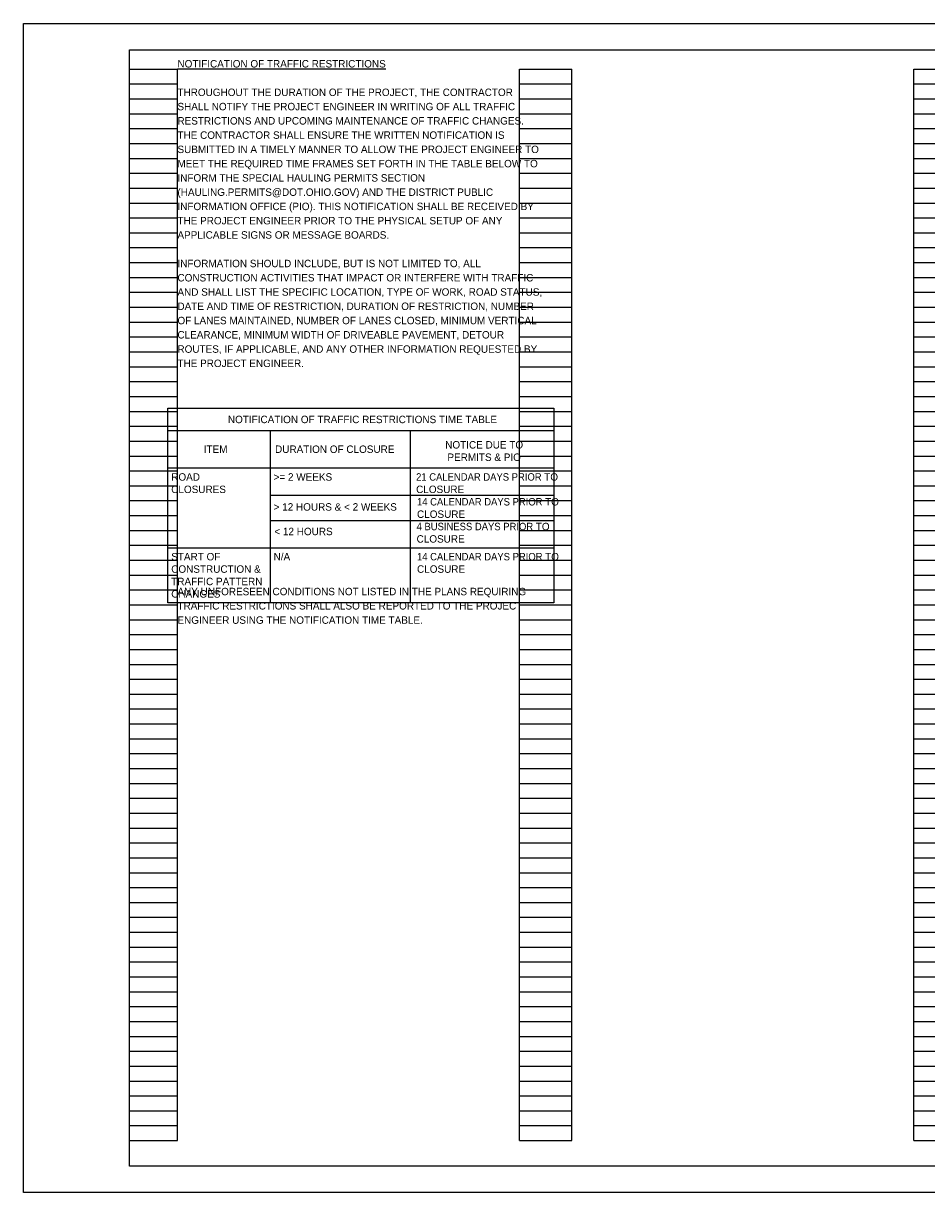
# Model space of a CAD drawing. Header units: feet. Extents: x 0 to 114, y -9 to 22.
# Tile 5 of 6: x 80 to 97, y 0 to 22. Entities that reach past the tile are written whole.
import ezdxf

# ---------------------------------------------------------------- set-up
doc = ezdxf.new("R2010")
doc.units = ezdxf.units.FT
doc.header["$LTSCALE"] = 20
doc.header["$MEASUREMENT"] = 0
for name, color, linetype in [('0_Xref', 7, 'Continuous'), ('SH_Text', 7, 'Continuous'), ('TX_P_5', 7, 'Continuous')]:
    doc.layers.add(name, color=color, linetype=linetype)
doc.styles.add('Slanted-Normal', font='font31.shx', dxfattribs={"height": 0.14})

# ---------------------------------------------------------------- blocks, each defined once
blk = doc.blocks.new('4COL')
at = {"layer": 'Defpoints', "color": 3, "linetype": 'Continuous'}
for p, q in [((2, 0.98), (2, 21.14)), ((2, 21.14), (2.9, 21.14)), ((2.9, 0.98), (2.9, 21.14)), ((9.34, 0.98), (9.34, 21.14)), ((9.34, 21.14), (10.32, 21.14)), ((10.32, 0.98), (10.32, 21.14)), ((16.76, 0.98), (16.76, 21.14)), ((16.76, 21.14), (17.74, 21.14)), ((17.74, 0.98), (17.74, 21.14)), ((24.18, 0.98), (24.18, 21.14)), ((24.18, 21.14), (25.16, 21.14)), ((25.16, 0.98), (25.16, 21.14)), ((31.6, 0.98), (31.6, 21.14)), ((31.6, 21.14), (32.5, 21.14)), ((32.5, 0.98), (32.5, 21.14)), ((2, 20.86), (2.9, 20.86)), ((9.34, 20.86), (10.32, 20.86)), ((16.76, 20.86), (17.74, 20.86)), ((24.18, 20.86), (25.16, 20.86)), ((31.6, 20.86), (32.5, 20.86)), ((2, 20.58), (2.9, 20.58)), ((9.34, 20.58), (10.32, 20.58)), ((16.76, 20.58), (17.74, 20.58)), ((24.18, 20.58), (25.16, 20.58)), ((31.6, 20.58), (32.5, 20.58)), ((2, 20.3), (2.9, 20.3)), ((9.34, 20.3), (10.32, 20.3)), ((16.76, 20.3), (17.74, 20.3)), ((24.18, 20.3), (25.16, 20.3)), ((31.6, 20.3), (32.5, 20.3)), ((2, 20.02), (2.9, 20.02)), ((9.34, 20.02), (10.32, 20.02)), ((16.76, 20.02), (17.74, 20.02)), ((24.18, 20.02), (25.16, 20.02)), ((31.6, 20.02), (32.5, 20.02)), ((2, 19.74), (2.9, 19.74)), ((9.34, 19.74), (10.32, 19.74)), ((16.76, 19.74), (17.74, 19.74)), ((24.18, 19.74), (25.16, 19.74)), ((31.6, 19.74), (32.5, 19.74)), ((2, 19.46), (2.9, 19.46)), ((9.34, 19.46), (10.32, 19.46)), ((16.76, 19.46), (17.74, 19.46)), ((24.18, 19.46), (25.16, 19.46)), ((31.6, 19.46), (32.5, 19.46)), ((2, 19.18), (2.9, 19.18)), ((9.34, 19.18), (10.32, 19.18)), ((16.76, 19.18), (17.74, 19.18)), ((24.18, 19.18), (25.16, 19.18)), ((31.6, 19.18), (32.5, 19.18)), ((2, 18.9), (2.9, 18.9)), ((9.34, 18.9), (10.32, 18.9)), ((16.76, 18.9), (17.74, 18.9)), ((24.18, 18.9), (25.16, 18.9)), ((31.6, 18.9), (32.5, 18.9)), ((2, 18.62), (2.9, 18.62)), ((9.34, 18.62), (10.32, 18.62)), ((16.76, 18.62), (17.74, 18.62)), ((24.18, 18.62), (25.16, 18.62)), ((31.6, 18.62), (32.5, 18.62)), ((2, 18.34), (2.9, 18.34)), ((9.34, 18.34), (10.32, 18.34)), ((16.76, 18.34), (17.74, 18.34)), ((24.18, 18.34), (25.16, 18.34)), ((31.6, 18.34), (32.5, 18.34)), ((2, 18.06), (2.9, 18.06)), ((9.34, 18.06), (10.32, 18.06)), ((16.76, 18.06), (17.74, 18.06)), ((24.18, 18.06), (25.16, 18.06)), ((31.6, 18.06), (32.5, 18.06)), ((2, 17.78), (2.9, 17.78)), ((9.34, 17.78), (10.32, 17.78)), ((16.76, 17.78), (17.74, 17.78)), ((24.18, 17.78), (25.16, 17.78)), ((31.6, 17.78), (32.5, 17.78)), ((2, 17.5), (2.9, 17.5)), ((9.34, 17.5), (10.32, 17.5)), ((16.76, 17.5), (17.74, 17.5)), ((24.18, 17.5), (25.16, 17.5)), ((31.6, 17.5), (32.5, 17.5)), ((2, 17.22), (2.9, 17.22)), ((9.34, 17.22), (10.32, 17.22)), ((16.76, 17.22), (17.74, 17.22)), ((24.18, 17.22), (25.16, 17.22)), ((31.6, 17.22), (32.5, 17.22)), ((2, 16.94), (2.9, 16.94)), ((9.34, 16.94), (10.32, 16.94)), ((16.76, 16.94), (17.74, 16.94)), ((24.18, 16.94), (25.16, 16.94)), ((31.6, 16.94), (32.5, 16.94)), ((2, 16.66), (2.9, 16.66)), ((9.34, 16.66), (10.32, 16.66)), ((16.76, 16.66), (17.74, 16.66)), ((24.18, 16.66), (25.16, 16.66)), ((31.6, 16.66), (32.5, 16.66)), ((2, 16.38), (2.9, 16.38)), ((9.34, 16.38), (10.32, 16.38)), ((16.76, 16.38), (17.74, 16.38)), ((24.18, 16.38), (25.16, 16.38)), ((31.6, 16.38), (32.5, 16.38)), ((2, 16.1), (2.9, 16.1)), ((9.34, 16.1), (10.32, 16.1)), ((16.76, 16.1), (17.74, 16.1)), ((24.18, 16.1), (25.16, 16.1)), ((31.6, 16.1), (32.5, 16.1)), ((2, 15.82), (2.9, 15.82)), ((9.34, 15.82), (10.32, 15.82)), ((16.76, 15.82), (17.74, 15.82)), ((24.18, 15.82), (25.16, 15.82)), ((31.6, 15.82), (32.5, 15.82)), ((2, 15.54), (2.9, 15.54)), ((9.34, 15.54), (10.32, 15.54)), ((16.76, 15.54), (17.74, 15.54)), ((24.18, 15.54), (25.16, 15.54)), ((31.6, 15.54), (32.5, 15.54)), ((2, 15.26), (2.9, 15.26)), ((9.34, 15.26), (10.32, 15.26)), ((16.76, 15.26), (17.74, 15.26)), ((24.18, 15.26), (25.16, 15.26)), ((31.6, 15.26), (32.5, 15.26)), ((2, 14.98), (2.9, 14.98)), ((9.34, 14.98), (10.32, 14.98)), ((16.76, 14.98), (17.74, 14.98)), ((24.18, 14.98), (25.16, 14.98)), ((31.6, 14.98), (32.5, 14.98)), ((2, 14.7), (2.9, 14.7)), ((9.34, 14.7), (10.32, 14.7)), ((16.76, 14.7), (17.74, 14.7)), ((24.18, 14.7), (25.16, 14.7)), ((31.6, 14.7), (32.5, 14.7)), ((2, 14.42), (2.9, 14.42)), ((9.34, 14.42), (10.32, 14.42)), ((16.76, 14.42), (17.74, 14.42)), ((24.18, 14.42), (25.16, 14.42)), ((31.6, 14.42), (32.5, 14.42)), ((2, 14.14), (2.9, 14.14)), ((9.34, 14.14), (10.32, 14.14)), ((16.76, 14.14), (17.74, 14.14)), ((24.18, 14.14), (25.16, 14.14)), ((31.6, 14.14), (32.5, 14.14)), ((2, 13.86), (2.9, 13.86)), ((9.34, 13.86), (10.32, 13.86)), ((16.76, 13.86), (17.74, 13.86)), ((24.18, 13.86), (25.16, 13.86)), ((31.6, 13.86), (32.5, 13.86)), ((2, 13.58), (2.9, 13.58)), ((9.34, 13.58), (10.32, 13.58)), ((16.76, 13.58), (17.74, 13.58)), ((24.18, 13.58), (25.16, 13.58)), ((31.6, 13.58), (32.5, 13.58)), ((2, 13.3), (2.9, 13.3)), ((9.34, 13.3), (10.32, 13.3)), ((16.76, 13.3), (17.74, 13.3)), ((24.18, 13.3), (25.16, 13.3)), ((31.6, 13.3), (32.5, 13.3)), ((2, 13.02), (2.9, 13.02)), ((9.34, 13.02), (10.32, 13.02)), ((16.76, 13.02), (17.74, 13.02)), ((24.18, 13.02), (25.16, 13.02)), ((31.6, 13.02), (32.5, 13.02)), ((2, 12.74), (2.9, 12.74)), ((9.34, 12.74), (10.32, 12.74)), ((16.76, 12.74), (17.74, 12.74)), ((24.18, 12.74), (25.16, 12.74)), ((31.6, 12.74), (32.5, 12.74)), ((2, 12.46), (2.9, 12.46)), ((9.34, 12.46), (10.32, 12.46)), ((16.76, 12.46), (17.74, 12.46)), ((24.18, 12.46), (25.16, 12.46)), ((31.6, 12.46), (32.5, 12.46)), ((2, 12.18), (2.9, 12.18)), ((9.34, 12.18), (10.32, 12.18)), ((16.76, 12.18), (17.74, 12.18)), ((24.18, 12.18), (25.16, 12.18)), ((31.6, 12.18), (32.5, 12.18)), ((2, 11.9), (2.9, 11.9)), ((9.34, 11.9), (10.32, 11.9)), ((16.76, 11.9), (17.74, 11.9)), ((24.18, 11.9), (25.16, 11.9)), ((31.6, 11.9), (32.5, 11.9)), ((2, 11.62), (2.9, 11.62)), ((9.34, 11.62), (10.32, 11.62)), ((16.76, 11.62), (17.74, 11.62)), ((24.18, 11.62), (25.16, 11.62)), ((31.6, 11.62), (32.5, 11.62)), ((2, 11.34), (2.9, 11.34)), ((9.34, 11.34), (10.32, 11.34)), ((16.76, 11.34), (17.74, 11.34)), ((24.18, 11.34), (25.16, 11.34)), ((31.6, 11.34), (32.5, 11.34)), ((2, 11.06), (2.9, 11.06)), ((9.34, 11.06), (10.32, 11.06)), ((16.76, 11.06), (17.74, 11.06)), ((24.18, 11.06), (25.16, 11.06)), ((31.6, 11.06), (32.5, 11.06)), ((2, 10.78), (2.9, 10.78)), ((9.34, 10.78), (10.32, 10.78)), ((16.76, 10.78), (17.74, 10.78)), ((24.18, 10.78), (25.16, 10.78)), ((31.6, 10.78), (32.5, 10.78)), ((2, 10.5), (2.9, 10.5)), ((9.34, 10.5), (10.32, 10.5)), ((16.76, 10.5), (17.74, 10.5)), ((24.18, 10.5), (25.16, 10.5)), ((31.6, 10.5), (32.5, 10.5)), ((2, 10.22), (2.9, 10.22)), ((9.34, 10.22), (10.32, 10.22)), ((16.76, 10.22), (17.74, 10.22)), ((24.18, 10.22), (25.16, 10.22)), ((31.6, 10.22), (32.5, 10.22)), ((2, 9.94), (2.9, 9.94)), ((9.34, 9.94), (10.32, 9.94)), ((16.76, 9.94), (17.74, 9.94)), ((24.18, 9.94), (25.16, 9.94)), ((31.6, 9.94), (32.5, 9.94)), ((2, 9.66), (2.9, 9.66)), ((9.34, 9.66), (10.32, 9.66)), ((16.76, 9.66), (17.74, 9.66)), ((24.18, 9.66), (25.16, 9.66)), ((31.6, 9.66), (32.5, 9.66)), ((2, 9.38), (2.9, 9.38)), ((9.34, 9.38), (10.32, 9.38)), ((16.76, 9.38), (17.74, 9.38)), ((24.18, 9.38), (25.16, 9.38)), ((31.6, 9.38), (32.5, 9.38)), ((2, 9.1), (2.9, 9.1)), ((9.34, 9.1), (10.32, 9.1)), ((16.76, 9.1), (17.74, 9.1)), ((24.18, 9.1), (25.16, 9.1)), ((31.6, 9.1), (32.5, 9.1)), ((2, 8.82), (2.9, 8.82)), ((9.34, 8.82), (10.32, 8.82)), ((16.76, 8.82), (17.74, 8.82)), ((24.18, 8.82), (25.16, 8.82)), ((31.6, 8.82), (32.5, 8.82)), ((2, 8.54), (2.9, 8.54)), ((9.34, 8.54), (10.32, 8.54)), ((16.76, 8.54), (17.74, 8.54)), ((24.18, 8.54), (25.16, 8.54)), ((31.6, 8.54), (32.5, 8.54)), ((2, 8.26), (2.9, 8.26)), ((9.34, 8.26), (10.32, 8.26)), ((16.76, 8.26), (17.74, 8.26)), ((24.18, 8.26), (25.16, 8.26)), ((31.6, 8.26), (32.5, 8.26)), ((2, 7.98), (2.9, 7.98)), ((9.34, 7.98), (10.32, 7.98)), ((16.76, 7.98), (17.74, 7.98)), ((24.18, 7.98), (25.16, 7.98)), ((31.6, 7.98), (32.5, 7.98)), ((2, 7.7), (2.9, 7.7)), ((9.34, 7.7), (10.32, 7.7)), ((16.76, 7.7), (17.74, 7.7)), ((24.18, 7.7), (25.16, 7.7)), ((31.6, 7.7), (32.5, 7.7)), ((2, 7.42), (2.9, 7.42)), ((9.34, 7.42), (10.32, 7.42)), ((16.76, 7.42), (17.74, 7.42)), ((24.18, 7.42), (25.16, 7.42)), ((31.6, 7.42), (32.5, 7.42)), ((2, 7.14), (2.9, 7.14)), ((9.34, 7.14), (10.32, 7.14)), ((16.76, 7.14), (17.74, 7.14)), ((24.18, 7.14), (25.16, 7.14)), ((31.6, 7.14), (32.5, 7.14)), ((2, 6.86), (2.9, 6.86)), ((9.34, 6.86), (10.32, 6.86)), ((16.76, 6.86), (17.74, 6.86)), ((24.18, 6.86), (25.16, 6.86)), ((31.6, 6.86), (32.5, 6.86)), ((2, 6.58), (2.9, 6.58)), ((9.34, 6.58), (10.32, 6.58)), ((16.76, 6.58), (17.74, 6.58)), ((24.18, 6.58), (25.16, 6.58)), ((31.6, 6.58), (32.5, 6.58)), ((2, 6.3), (2.9, 6.3)), ((9.34, 6.3), (10.32, 6.3)), ((16.76, 6.3), (17.74, 6.3)), ((24.18, 6.3), (25.16, 6.3)), ((31.6, 6.3), (32.5, 6.3)), ((2, 6.02), (2.9, 6.02)), ((9.34, 6.02), (10.32, 6.02)), ((16.76, 6.02), (17.74, 6.02)), ((24.18, 6.02), (25.16, 6.02)), ((31.6, 6.02), (32.5, 6.02)), ((2, 5.74), (2.9, 5.74)), ((9.34, 5.74), (10.32, 5.74)), ((16.76, 5.74), (17.74, 5.74)), ((24.18, 5.74), (25.16, 5.74)), ((31.6, 5.74), (32.5, 5.74)), ((2, 5.46), (2.9, 5.46)), ((9.34, 5.46), (10.32, 5.46)), ((16.76, 5.46), (17.74, 5.46)), ((24.18, 5.46), (25.16, 5.46)), ((31.6, 5.46), (32.5, 5.46)), ((2, 5.18), (2.9, 5.18)), ((9.34, 5.18), (10.32, 5.18)), ((16.76, 5.18), (17.74, 5.18)), ((24.18, 5.18), (25.16, 5.18)), ((31.6, 5.18), (32.5, 5.18)), ((2, 4.9), (2.9, 4.9)), ((9.34, 4.9), (10.32, 4.9)), ((16.76, 4.9), (17.74, 4.9)), ((24.18, 4.9), (25.16, 4.9)), ((31.6, 4.9), (32.5, 4.9)), ((2, 4.62), (2.9, 4.62)), ((9.34, 4.62), (10.32, 4.62)), ((16.76, 4.62), (17.74, 4.62)), ((24.18, 4.62), (25.16, 4.62)), ((31.6, 4.62), (32.5, 4.62)), ((2, 4.34), (2.9, 4.34)), ((9.34, 4.34), (10.32, 4.34)), ((16.76, 4.34), (17.74, 4.34)), ((24.18, 4.34), (25.16, 4.34)), ((31.6, 4.34), (32.5, 4.34)), ((2, 4.06), (2.9, 4.06)), ((9.34, 4.06), (10.32, 4.06)), ((16.76, 4.06), (17.74, 4.06)), ((24.18, 4.06), (25.16, 4.06)), ((31.6, 4.06), (32.5, 4.06)), ((2, 3.78), (2.9, 3.78)), ((9.34, 3.78), (10.32, 3.78)), ((16.76, 3.78), (17.74, 3.78)), ((24.18, 3.78), (25.16, 3.78)), ((31.6, 3.78), (32.5, 3.78)), ((2, 3.5), (2.9, 3.5)), ((9.34, 3.5), (10.32, 3.5)), ((16.76, 3.5), (17.74, 3.5)), ((24.18, 3.5), (25.16, 3.5)), ((31.6, 3.5), (32.5, 3.5)), ((2, 3.22), (2.9, 3.22)), ((9.34, 3.22), (10.32, 3.22)), ((16.76, 3.22), (17.74, 3.22)), ((24.18, 3.22), (25.16, 3.22)), ((31.6, 3.22), (32.5, 3.22)), ((2, 2.94), (2.9, 2.94)), ((9.34, 2.94), (10.32, 2.94)), ((16.76, 2.94), (17.74, 2.94)), ((24.18, 2.94), (25.16, 2.94)), ((31.6, 2.94), (32.5, 2.94)), ((2, 2.66), (2.9, 2.66)), ((9.34, 2.66), (10.32, 2.66)), ((16.76, 2.66), (17.74, 2.66)), ((24.18, 2.66), (25.16, 2.66)), ((31.6, 2.66), (32.5, 2.66)), ((2, 2.38), (2.9, 2.38)), ((9.34, 2.38), (10.32, 2.38)), ((16.76, 2.38), (17.74, 2.38)), ((24.18, 2.38), (25.16, 2.38)), ((31.6, 2.38), (32.5, 2.38)), ((2, 2.1), (2.9, 2.1)), ((9.34, 2.1), (10.32, 2.1)), ((16.76, 2.1), (17.74, 2.1)), ((24.18, 2.1), (25.16, 2.1)), ((31.6, 2.1), (32.5, 2.1)), ((2, 1.82), (2.9, 1.82)), ((9.34, 1.82), (10.32, 1.82)), ((16.76, 1.82), (17.74, 1.82)), ((24.18, 1.82), (25.16, 1.82)), ((31.6, 1.82), (32.5, 1.82)), ((2, 1.54), (2.9, 1.54)), ((9.34, 1.54), (10.32, 1.54)), ((16.76, 1.54), (17.74, 1.54)), ((24.18, 1.54), (25.16, 1.54)), ((31.6, 1.54), (32.5, 1.54)), ((2, 1.26), (2.9, 1.26)), ((9.34, 1.26), (10.32, 1.26)), ((16.76, 1.26), (17.74, 1.26)), ((24.18, 1.26), (25.16, 1.26)), ((31.6, 1.26), (32.5, 1.26)), ((2, 0.98), (2.9, 0.98)), ((9.34, 0.98), (10.32, 0.98)), ((16.76, 0.98), (17.74, 0.98)), ((24.18, 0.98), (25.16, 0.98)), ((31.6, 0.98), (32.5, 0.98))]:
    blk.add_line(p, q, dxfattribs=at)
blk.add_point((0, 0), dxfattribs=at)

msp = doc.modelspace()

# ---------------------------------------------------------------- linework, layer by layer
at = {"layer": '0_Xref', "flags": 128}
for points in [[(79.505, 22), (113.505, 22), (113.505, 0), (79.505, 0)], [(81.505, 21.5), (112.005, 21.5), (112.005, 0.5), (81.505, 0.5)]]:
    msp.add_lwpolyline(points, close=True, dxfattribs=at)
at = {"layer": 'SH_Text'}
for p, q in [((82.227, 14.338), (89.488, 14.338)), ((84.149, 14.338), (84.149, 11.099)), ((86.783, 14.338), (86.783, 11.099)), ((82.227, 13.638), (89.488, 13.638)), ((82.227, 12.133), (89.488, 12.133))]:
    msp.add_line(p, q, dxfattribs=at)
at = {"layer": 'SH_Text', "flags": 128}
msp.add_lwpolyline([(82.227, 11.099), (82.227, 14.758), (89.488, 14.758), (89.488, 11.099)], close=True, dxfattribs=at)
for points in [[(89.488, 13.119), (84.149, 13.119)], [(89.488, 12.639), (84.149, 12.639)]]:
    msp.add_lwpolyline(points, dxfattribs=at)

# ---------------------------------------------------------------- block references
at = {"layer": '0_Xref'}
msp.add_blockref('4COL', (79.505, 0), dxfattribs=at)

# ---------------------------------------------------------------- texts
at = {"layer": 'SH_Text', "char_height": 0.14, "style": 'Slanted-Normal'}
for s, insert, width, attachment_point in [('ITEM ', (83.124, 14.058), 0.3953, 2), ('DURATION OF CLOSURE', (85.366, 14.058), 2.4656, 2), ('ROAD\\PCLOSURES', (82.288, 13.536), 3.18861, 1), ('>= 2 WEEKS', (84.215, 13.536), 1.3936, 1), ('{\\W0.95;21 CALENDAR DAYS PRIOR }TO CLOSURE', (86.897, 13.536), 2.71116, 1), ('\\W0.9500;14 CALENDAR DAYS PRIOR \\W1.0000;TO CLOSURE', (86.914, 13.069), 2.71116, 1), ('> 12 HOURS & < 2 WEEKS', (84.215, 12.972), 3.1021, 1), ('\\W0.9500;4 BUSINESS DAYS PRIOR \\W1.0000;TO CLOSURE', (86.906, 12.603), 2.55203, 1), ('< 12 HOURS', (84.229, 12.51), 1.3802, 1), ('START OF CONSTRUCTION & TRAFFIC PATTERN CHANGES', (82.288, 12.036), 1.8492, 1), ('N/A', (84.215, 12.036), 3.18861, 1), ('\\W0.9500;14 CALENDAR DAYS PRIOR \\W1.0000;TO CLOSURE', (86.914, 12.036), 2.71116, 1)]:
    msp.add_mtext(s, dxfattribs=dict(at, insert=insert, width=width, attachment_point=attachment_point))
at = {"layer": 'TX_P_5', "char_height": 0.14, "style": 'Slanted-Normal'}
for s, insert, width, attachment_point in [('\\pxsm1.15;{\\LNOTIFICATION OF TRAFFIC RESTRICTIONS\\P\\P}THROUGHOUT THE DURATION OF THE PROJECT, THE CONTRACTOR SHALL NOTIFY THE PROJECT ENGINEER IN WRITING OF ALL TRAFFIC RESTRICTIONS AND UPCOMING MAINTENANCE OF TRAFFIC CHANGES. THE CONTRACTOR SHALL ENSURE THE WRITTEN NOTIFICATION IS SUBMITTED IN A TIMELY MANNER TO ALLOW THE PROJECT ENGINEER TO MEET THE REQUIRED TIME FRAMES SET FORTH IN THE TABLE BELOW TO INFORM THE SPECIAL HAULING PERMITS SECTION (HAULING.PERMITS@DOT.OHIO.GOV) AND THE DISTRICT PUBLIC INFORMATION OFFICE (PIO). THIS NOTIFICATION SHALL BE RECEIVED BY THE PROJECT ENGINEER PRIOR TO THE PHYSICAL SETUP OF ANY APPLICABLE SIGNS OR MESSAGE BOARDS.\\P\\PINFORMATION SHOULD INCLUDE, BUT IS NOT LIMITED TO, ALL CONSTRUCTION ACTIVITIES THAT IMPACT OR INTERFERE WITH TRAFFIC AND SHALL LIST THE SPECIFIC LOCATION, TYPE OF WORK, ROAD STATUS, DATE AND TIME OF RESTRICTION, DURATION OF RESTRICTION, NUMBER OF LANES MAINTAINED, NUMBER OF LANES CLOSED, MINIMUM VERTICAL CLEARANCE, MINIMUM WIDTH OF DRIVEABLE PAVEMENT, DETOUR ROUTES, IF APPLICABLE, AND ANY OTHER INFORMATION REQUESTED BY THE PROJECT ENGINEER.\\P\\P\\P\\P\\P\\P\\P\\P\\P\\P\\P\\P\\P\\P\\P\\PANY UNFORESEEN CONDITIONS NOT LISTED IN THE PLANS REQUIRING TRAFFIC RESTRICTIONS SHALL ALSO BE REPORTED TO THE PROJECT ENGINEER USING THE NOTIFICATION TIME TABLE.', (82.405, 21.31), 6.85272, 1), ('NOTIFICATION OF TRAFFIC RESTRICTIONS TIME TABLE', (85.887, 14.618), 6.00114, 2), ('\\pxse1.15;NOTICE DUE TO PERMITS & PIO', (88.178, 13.953), 2.03589, 5)]:
    msp.add_mtext(s, dxfattribs=dict(at, insert=insert, width=width, attachment_point=attachment_point))

doc.saveas('drawing.dxf')
